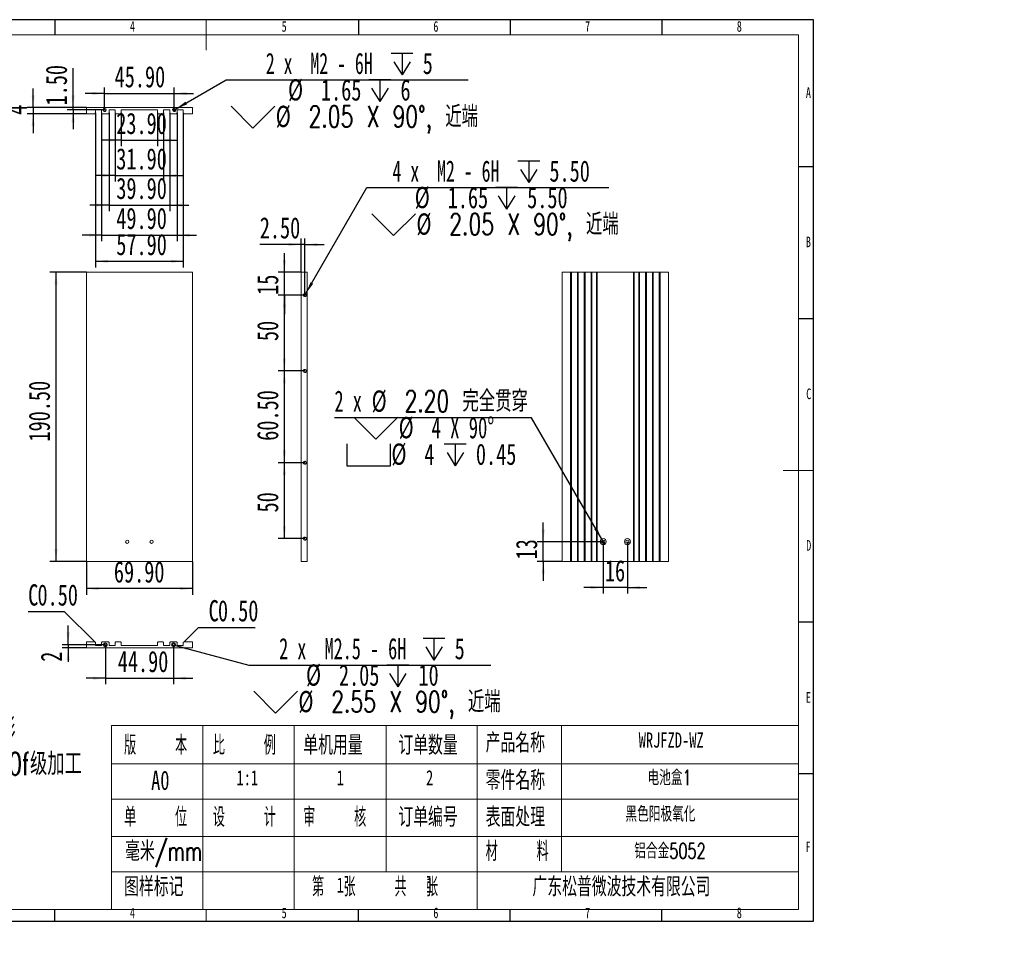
# Model space of a CAD drawing. Header units: millimetres. Extents: x -8 to 916, y -4 to 297.
# Tile 2 of 3: x 158 to 483, y -4 to 297. Entities that reach past the tile are written whole.
import ezdxf

# ---------------------------------------------------------------- set-up
doc = ezdxf.new("R2010")
doc.units = ezdxf.units.MM
for name, color, linetype in [('10', 7, 'Continuous'), ('5', 7, 'Continuous'), ('9', 7, 'Continuous')]:
    doc.layers.add(name, color=color, linetype=linetype)
doc.styles.add('SLDTEXTSTYLE0', font='TXT', dxfattribs={"width": 0.7, "bigfont": 'bigfont'})
doc.styles.add('SLDTEXTSTYLE1', font='TXT', dxfattribs={"width": 0.7})
doc.styles.add('SLDTEXTSTYLE3', font='TXT', dxfattribs={"width": 0.566667, "bigfont": 'bigfont'})
doc.styles.add('SLDTEXTSTYLE4', font='TXT', dxfattribs={"width": 0.616667})
doc.styles.add('SLDTEXTSTYLE5', font='TXT', dxfattribs={"width": 0.633333})
doc.styles.add('SLDTEXTSTYLE6', font='TXT', dxfattribs={"width": 0.642857})
doc.styles.add('SLDTEXTSTYLE7', font='TXT', dxfattribs={"width": 0.628571})
doc.dimstyles.new('SLDDIMSTYLE0', dxfattribs={"dimtxt": 7, "dimasz": 4.08, "dimexe": 0, "dimexo": 0.0625, "dimgap": 1.75, "dimtad": 2, "dimlfac": 2, "dimrnd": 1e-09, "dimzin": 4, "dimdsep": 46, "dimtxsty": 'SLDTEXTSTYLE1', "dimsah": 1, "dimcen": 0.09, "dimadec": 0, "dimazin": 1, "dimtfac": 1, "dimtofl": 0, "dimtmove": 0, "dimatfit": 3, "dimfxl": 0, "dimfrac": 2, "dimtolj": 1, "dimtzin": 12, "dimarcsym": 0})
doc.dimstyles.new('SLDDIMSTYLE1', dxfattribs={"dimtxt": 7, "dimasz": 4.08, "dimexe": 0, "dimexo": 0.0625, "dimgap": 1.75, "dimtad": 2, "dimlfac": 2, "dimrnd": 1e-09, "dimzin": 4, "dimdsep": 46, "dimtxsty": 'SLDTEXTSTYLE1', "dimsah": 1, "dimcen": 0.09, "dimadec": 0, "dimazin": 1, "dimtfac": 1, "dimtmove": 0, "dimatfit": 0, "dimfxl": 0, "dimfrac": 2, "dimtolj": 1, "dimtzin": 12, "dimarcsym": 0})
doc.dimstyles.new('SLDDIMSTYLE2', dxfattribs={"dimtxt": 7, "dimasz": 4.08, "dimexe": 0, "dimexo": 0.0625, "dimgap": 1.75, "dimtad": 2, "dimlfac": 2, "dimrnd": 1e-09, "dimzin": 12, "dimdsep": 46, "dimtxsty": 'SLDTEXTSTYLE1', "dimsah": 1, "dimcen": 0.09, "dimadec": 0, "dimazin": 3, "dimtfac": 1, "dimtofl": 0, "dimtmove": 0, "dimatfit": 3, "dimfxl": 0, "dimfrac": 2, "dimtolj": 1, "dimtzin": 12, "dimarcsym": 0})
doc.dimstyles.new('SLDDIMSTYLE3', dxfattribs={"dimtxt": 7, "dimasz": 4.08, "dimexe": 0, "dimexo": 0.0625, "dimgap": 1.75, "dimtad": 2, "dimlfac": 2, "dimrnd": 1e-09, "dimzin": 12, "dimdsep": 46, "dimtxsty": 'SLDTEXTSTYLE1', "dimsah": 1, "dimcen": 0.09, "dimadec": 0, "dimazin": 3, "dimtfac": 1, "dimtmove": 0, "dimatfit": 0, "dimfxl": 0, "dimfrac": 2, "dimtolj": 1, "dimtzin": 12, "dimarcsym": 0})
doc.dimstyles.new('SLDDIMSTYLE4', dxfattribs={"dimtxt": 7, "dimasz": 4.08, "dimexe": 0, "dimexo": 0.0625, "dimgap": 1.75, "dimtad": 0, "dimtih": 1, "dimtoh": 1, "dimdec": 6, "dimlfac": 2, "dimrnd": 1e-09, "dimzin": 12, "dimdsep": 46, "dimtxsty": 'SLDTEXTSTYLE1', "dimblk1": 'NONE', "dimsah": 1, "dimcen": 0, "dimadec": 0, "dimazin": 3, "dimtfac": 1, "dimtmove": 0, "dimatfit": 3, "dimldrblk": 'NONE', "dimfxl": 0, "dimfrac": 2, "dimtolj": 1, "dimtzin": 12, "dimarcsym": 0})
doc.dimstyles.new('SLDDIMSTYLE5', dxfattribs={"dimtxt": 7, "dimasz": 4.08, "dimexe": 0, "dimexo": 0.0625, "dimgap": 1.75, "dimtad": 0, "dimtih": 1, "dimtoh": 1, "dimlfac": 2, "dimrnd": 1e-09, "dimzin": 4, "dimdsep": 46, "dimtxsty": 'SLDTEXTSTYLE1', "dimblk1": 'NONE', "dimsah": 1, "dimcen": 0, "dimadec": 0, "dimazin": 1, "dimtfac": 1, "dimtmove": 0, "dimatfit": 3, "dimldrblk": 'NONE', "dimfxl": 0, "dimfrac": 2, "dimtolj": 1, "dimtzin": 12, "dimarcsym": 0})

# ---------------------------------------------------------------- blocks, each defined once
blk = doc.blocks.new('SW_NOTE_0')
at = {"layer": '10', "color": 0, "attachment_point": 1, "style": 'SLDTEXTSTYLE0'}
for s, insert, char_height in [('1\\M+18141\\M+1955C\\M+196CA\\M+195BD\\M+190AE\\M+18141\\M+19DD9锐\\M+18A70\\M+18141\\M+19DD9\\M+196D1\\M+18E68\\M+18141\\M+19DD9划\\M+18DAD\\M+18141\\M+19DD9变\\M+18C60', (0, 9.55), 7.40833), ('2\\M+18141\\M+18F8A\\M+1974C\\M+196A2\\M+1928D\\M+18EDA\\M+190A1\\M+18CF6\\M+18DB7\\M+18BCF\\M+188C2GB/T1084-2400f级\\M+189C1\\M+18D48', (0, -1.83), 7.40833), ('3\\M+18141\\M+196A2\\M+1928D\\M+18D45\\M+188CA\\M+18CF6\\M+18DB7\\M+18BCF\\M+188C2\\M+1817D0.1', (0, -13.21), 7.4083), ('4\\M+18141\\M+196A2\\M+1928D圆\\M+18A70\\M+18BCF为R1.5', (0, -24.58), 7.4083), ('5\\M+18141\\M+196A2\\M+1928D\\M+18EDA\\M+190A1\\M+18E51\\M+18FC6SERP\\M+195B6\\M+18C8F\\M+189C1\\M+18D48', (0, -35.96), 7.4083)]:
    blk.add_mtext(s, dxfattribs=dict(at, insert=insert, char_height=char_height))
blk = doc.blocks.new('_D')
at = {"layer": '10'}
for p, q in [((180.36, 118.53), (180.36, 107.55)), ((215.31, 118.53), (215.31, 107.55)), ((215.31, 109.55), (180.36, 109.55))]:
    blk.add_line(p, q, dxfattribs=at)
for points in [[(180.36, 109.55), (184.44, 109.04), (184.44, 110.05)], [(215.31, 109.55), (211.23, 110.05), (211.23, 109.04)]]:
    blk.add_solid(points, dxfattribs=at)
at = {"layer": '10', "insert": (189.43, 118.57), "char_height": 7, "attachment_point": 1, "style": 'SLDTEXTSTYLE1'}
blk.add_mtext('69.90', dxfattribs=at)
blk = doc.blocks.new('_D_1')
at = {"layer": '10'}
for p, q in [((180.36, 213.78), (168.36, 213.78)), ((170.36, 118.53), (170.36, 213.78)), ((180.36, 118.53), (168.36, 118.53))]:
    blk.add_line(p, q, dxfattribs=at)
for points in [[(170.36, 213.78), (169.85, 209.7), (170.87, 209.7)], [(170.36, 118.53), (170.87, 122.61), (169.85, 122.61)]]:
    blk.add_solid(points, dxfattribs=at)
at = {"layer": '10', "insert": (161.34, 158.02), "char_height": 7, "attachment_point": 1, "rotation": 90, "style": 'SLDTEXTSTYLE1'}
blk.add_mtext('190.50', dxfattribs=at)
blk = doc.blocks.new('_D_2')
at = {"layer": '10'}
for p, q in [((251.12, 213.78), (251.12, 224.91)), ((252.37, 206.28), (252.37, 224.91)), ((251.12, 222.91), (237.51, 222.91)), ((252.37, 222.91), (251.12, 222.91)), ((252.37, 222.91), (258.72, 222.91))]:
    blk.add_line(p, q, dxfattribs=at)
for points in [[(251.12, 222.91), (247.04, 223.41), (247.04, 222.4)], [(252.37, 222.91), (256.45, 222.4), (256.45, 223.41)]]:
    blk.add_solid(points, dxfattribs=at)
at = {"layer": '10', "insert": (237.51, 231.93), "char_height": 7, "attachment_point": 1, "style": 'SLDTEXTSTYLE1'}
blk.add_mtext('2.50', dxfattribs=at)
blk = doc.blocks.new('_D_3')
at = {"layer": '10'}
for p, q in [((252.37, 206.28), (243.61, 206.28)), ((245.61, 181.28), (245.61, 206.28)), ((252.37, 181.28), (243.61, 181.28))]:
    blk.add_line(p, q, dxfattribs=at)
for points in [[(245.61, 206.28), (245.1, 202.2), (246.12, 202.2)], [(245.61, 181.28), (246.12, 185.36), (245.1, 185.36)]]:
    blk.add_solid(points, dxfattribs=at)
at = {"layer": '10', "insert": (236.59, 191.12), "char_height": 7, "attachment_point": 1, "rotation": 90, "style": 'SLDTEXTSTYLE1'}
blk.add_mtext('50', dxfattribs=at)
blk = doc.blocks.new('_D_4')
at = {"layer": '10'}
for p, q in [((252.37, 181.28), (243.61, 181.28)), ((245.61, 151.03), (245.61, 181.28)), ((252.37, 151.03), (243.61, 151.03))]:
    blk.add_line(p, q, dxfattribs=at)
for points in [[(245.61, 181.28), (245.1, 177.2), (246.12, 177.2)], [(245.61, 151.03), (246.12, 155.11), (245.1, 155.11)]]:
    blk.add_solid(points, dxfattribs=at)
at = {"layer": '10', "insert": (236.59, 158.27), "char_height": 7, "attachment_point": 1, "rotation": 90, "style": 'SLDTEXTSTYLE1'}
blk.add_mtext('60.50', dxfattribs=at)
blk = doc.blocks.new('_D_5')
at = {"layer": '10'}
for p, q in [((252.37, 151.03), (243.61, 151.03)), ((245.61, 126.03), (245.61, 151.03)), ((252.37, 126.03), (243.61, 126.03))]:
    blk.add_line(p, q, dxfattribs=at)
for points in [[(245.61, 151.03), (245.1, 146.95), (246.12, 146.95)], [(245.61, 126.03), (246.12, 130.11), (245.1, 130.11)]]:
    blk.add_solid(points, dxfattribs=at)
at = {"layer": '10', "insert": (236.59, 134.65), "char_height": 7, "attachment_point": 1, "rotation": 90, "style": 'SLDTEXTSTYLE1'}
blk.add_mtext('50', dxfattribs=at)
blk = doc.blocks.new('_D_6')
at = {"layer": '10'}
for p, q in [((245.61, 213.78), (245.61, 220.13)), ((251.12, 213.78), (243.61, 213.78)), ((245.61, 206.28), (245.61, 213.78)), ((252.37, 206.28), (243.61, 206.28)), ((245.61, 206.28), (245.61, 199.93))]:
    blk.add_line(p, q, dxfattribs=at)
for points in [[(245.61, 213.78), (246.12, 217.86), (245.1, 217.86)], [(245.61, 206.28), (245.1, 202.2), (246.12, 202.2)]]:
    blk.add_solid(points, dxfattribs=at)
at = {"layer": '10', "insert": (236.59, 206.34), "char_height": 7, "attachment_point": 1, "rotation": 90, "style": 'SLDTEXTSTYLE1'}
blk.add_mtext('15', dxfattribs=at)
blk = doc.blocks.new('SW_SYMBOL_HOLE_DEPTH')
at = {"layer": '10', "color": 0}
for p, q in [((0, 875), (800, 875)), ((400, 875), (400, 75)), ((100, 555), (400, 75)), ((700, 555), (400, 75))]:
    blk.add_line(p, q, dxfattribs=at)
blk = doc.blocks.new('SW_SYMBOL_HOLE_SINK')
at = {"layer": '10', "color": 0}
for p, q in [((0, 875), (800, 75)), ((800, 75), (1600, 875))]:
    blk.add_line(p, q, dxfattribs=at)
blk = doc.blocks.new('_D_7')
at = {"layer": '10'}
for p, q in [((252.63, 206.72), (272.82, 241.69)), ((272.82, 241.69), (352.52, 241.69)), ((252.12, 205.83), (252.63, 206.72))]:
    blk.add_line(p, q, dxfattribs=at)
blk.add_solid([(252.63, 206.72), (255.11, 210), (254.23, 210.51)], dxfattribs=at)
at = {"layer": '10', "xscale": 0.009023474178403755, "yscale": 0.009023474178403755, "zscale": 0.009023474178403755}
for name, p in [('SW_SYMBOL_HOLE_DEPTH', (322.54, 242.65)), ('SW_SYMBOL_HOLE_DEPTH', (315.21, 233.91)), ('SW_SYMBOL_HOLE_SINK', (274.41, 225.17))]:
    blk.add_blockref(name, p, dxfattribs=at)
at = {"layer": '10', "char_height": 7, "attachment_point": 1}
for s, insert, style in [('4 x  M2 - 6H', (281.25, 250.63), 'SLDTEXTSTYLE4'), ('5.50', (332.96, 250.63), 'SLDTEXTSTYLE1'), ('%%c', (288.58, 241.92), 'SLDTEXTSTYLE1'), ('1.65', (299.44, 241.89), 'SLDTEXTSTYLE1'), ('5.50', (325.63, 241.89), 'SLDTEXTSTYLE1'), ('2.05 X 90\\M+1818B, \\M+18BDF\\M+1925B', (299.99, 233.15), 'SLDTEXTSTYLE0'), ('%%c', (289.14, 233.18), 'SLDTEXTSTYLE1')]:
    blk.add_mtext(s, dxfattribs=dict(at, insert=insert, style=style))
blk = doc.blocks.new('_NONE')
blk = doc.blocks.new('_D_8')
at = {"layer": '10'}
for p, q in [((350.69, 125.03), (350.69, 107.92)), ((358.69, 125.03), (358.69, 107.92)), ((350.69, 109.92), (344.34, 109.92)), ((358.69, 109.92), (350.69, 109.92)), ((358.69, 109.92), (365.04, 109.92))]:
    blk.add_line(p, q, dxfattribs=at)
for points in [[(350.69, 109.92), (346.61, 110.42), (346.61, 109.41)], [(358.69, 109.92), (362.77, 109.41), (362.77, 110.42)]]:
    blk.add_solid(points, dxfattribs=at)
at = {"layer": '10', "insert": (351.25, 118.94), "char_height": 7, "attachment_point": 1, "style": 'SLDTEXTSTYLE1'}
blk.add_mtext('16', dxfattribs=at)
blk = doc.blocks.new('_D_9')
at = {"layer": '10'}
for p, q in [((330.93, 125.03), (330.93, 131.38)), ((350.69, 125.03), (328.93, 125.03)), ((330.93, 118.53), (330.93, 125.03)), ((337.21, 118.53), (328.93, 118.53)), ((330.93, 118.53), (330.93, 112.18))]:
    blk.add_line(p, q, dxfattribs=at)
for points in [[(330.93, 125.03), (331.44, 129.11), (330.42, 129.11)], [(330.93, 118.53), (330.42, 114.45), (331.44, 114.45)]]:
    blk.add_solid(points, dxfattribs=at)
at = {"layer": '10', "insert": (321.91, 119.17), "char_height": 7, "attachment_point": 1, "rotation": 90, "style": 'SLDTEXTSTYLE1'}
blk.add_mtext('13', dxfattribs=at)
blk = doc.blocks.new('SW_SYMBOL_HOLE_SPOT')
at = {"layer": '10', "color": 0}
for p, q in [((0, 875), (0, 75)), ((1600, 75), (1600, 875)), ((0, 75), (1600, 75))]:
    blk.add_line(p, q, dxfattribs=at)
blk = doc.blocks.new('_D_10')
at = {"layer": '10'}
for p, q in [((327.09, 165.88), (262.12, 165.88)), ((350.19, 125.89), (327.09, 165.88)), ((351.19, 124.16), (350.19, 125.89))]:
    blk.add_line(p, q, dxfattribs=at)
blk.add_solid([(350.19, 125.89), (348.59, 129.68), (347.71, 129.17)], dxfattribs=at)
at = {"layer": '10', "xscale": 0.009023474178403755, "yscale": 0.009023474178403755, "zscale": 0.009023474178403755}
for name, p in [('SW_SYMBOL_HOLE_SINK', (268.55, 158.1)), ('SW_SYMBOL_HOLE_SPOT', (266.17, 149.36)), ('SW_SYMBOL_HOLE_DEPTH', (298.32, 149.36))]:
    blk.add_blockref(name, p, dxfattribs=at)
at = {"layer": '10', "char_height": 7, "attachment_point": 1}
for s, insert, style in [('2 x', (262.12, 174.83), 'SLDTEXTSTYLE5'), ('%%c', (274.38, 174.85), 'SLDTEXTSTYLE1'), ('2.20 \\M+18AAE\\M+19153贯\\M+190FA', (285.24, 174.83), 'SLDTEXTSTYLE0'), ('%%c', (283.28, 166.11), 'SLDTEXTSTYLE1'), ('4 X 90°', (294.13, 166.08), 'SLDTEXTSTYLE6'), ('%%c', (280.9, 157.37), 'SLDTEXTSTYLE1'), ('4', (291.75, 157.34), 'SLDTEXTSTYLE1'), ('0.45', (308.74, 157.34), 'SLDTEXTSTYLE1')]:
    blk.add_mtext(s, dxfattribs=dict(at, insert=insert, style=style))
blk = doc.blocks.new('_D_11')
at = {"layer": '10'}
for p, q in [((162.82, 268.02), (162.82, 274.37)), ((180.36, 268.02), (160.82, 268.02)), ((162.82, 268.02), (162.82, 266.02)), ((180.36, 266.02), (160.82, 266.02)), ((162.82, 266.02), (162.82, 259.67))]:
    blk.add_line(p, q, dxfattribs=at)
for points in [[(162.82, 268.02), (163.32, 272.1), (162.31, 272.1)], [(162.82, 266.02), (162.31, 261.94), (163.32, 261.94)]]:
    blk.add_solid(points, dxfattribs=at)
at = {"layer": '10', "insert": (153.79, 265.67), "char_height": 7, "attachment_point": 1, "rotation": 90, "style": 'SLDTEXTSTYLE1'}
blk.add_mtext('4', dxfattribs=at)
blk = doc.blocks.new('_D_12')
at = {"layer": '10'}
for p, q in [((191.86, 266.27), (191.86, 255.31)), ((203.81, 266.27), (203.81, 255.31)), ((191.86, 257.31), (185.51, 257.31)), ((191.86, 257.31), (203.81, 257.31)), ((203.81, 257.31), (210.16, 257.31))]:
    blk.add_line(p, q, dxfattribs=at)
for points in [[(191.86, 257.31), (187.78, 257.82), (187.78, 256.8)], [(203.81, 257.31), (207.89, 256.8), (207.89, 257.82)]]:
    blk.add_solid(points, dxfattribs=at)
at = {"layer": '10', "insert": (190.21, 266.33), "char_height": 7, "attachment_point": 1, "style": 'SLDTEXTSTYLE1'}
blk.add_mtext('23.90', dxfattribs=at)
blk = doc.blocks.new('_D_13')
at = {"layer": '10'}
for p, q in [((189.86, 266.27), (189.86, 243.64)), ((205.81, 266.27), (205.81, 243.64)), ((189.86, 245.64), (183.51, 245.64)), ((189.86, 245.64), (205.81, 245.64)), ((205.81, 245.64), (212.16, 245.64))]:
    blk.add_line(p, q, dxfattribs=at)
for points in [[(189.86, 245.64), (185.78, 246.15), (185.78, 245.13)], [(205.81, 245.64), (209.89, 245.13), (209.89, 246.15)]]:
    blk.add_solid(points, dxfattribs=at)
at = {"layer": '10', "insert": (190.21, 254.66), "char_height": 7, "attachment_point": 1, "style": 'SLDTEXTSTYLE1'}
blk.add_mtext('31.90', dxfattribs=at)
blk = doc.blocks.new('_D_14')
at = {"layer": '10'}
for p, q in [((187.86, 266.27), (187.86, 233.91)), ((207.81, 266.27), (207.81, 233.91)), ((187.86, 235.91), (181.51, 235.91)), ((187.86, 235.91), (207.81, 235.91)), ((207.81, 235.91), (214.16, 235.91))]:
    blk.add_line(p, q, dxfattribs=at)
for points in [[(187.86, 235.91), (183.78, 236.41), (183.78, 235.4)], [(207.81, 235.91), (211.89, 235.4), (211.89, 236.41)]]:
    blk.add_solid(points, dxfattribs=at)
at = {"layer": '10', "insert": (190.22, 244.93), "char_height": 7, "attachment_point": 1, "style": 'SLDTEXTSTYLE1'}
blk.add_mtext('39.90', dxfattribs=at)
blk = doc.blocks.new('_D_15')
at = {"layer": '10'}
for p, q in [((185.36, 266.27), (185.36, 224.02)), ((210.31, 266.27), (210.31, 224.02)), ((185.36, 226.02), (179.01, 226.02)), ((185.36, 226.02), (210.31, 226.02)), ((210.31, 226.02), (216.66, 226.02))]:
    blk.add_line(p, q, dxfattribs=at)
for points in [[(185.36, 226.02), (181.28, 226.53), (181.28, 225.51)], [(210.31, 226.02), (214.39, 225.51), (214.39, 226.53)]]:
    blk.add_solid(points, dxfattribs=at)
at = {"layer": '10', "insert": (190.22, 235.04), "char_height": 7, "attachment_point": 1, "style": 'SLDTEXTSTYLE1'}
blk.add_mtext('49.90', dxfattribs=at)
blk = doc.blocks.new('_D_16')
at = {"layer": '10'}
for p, q in [((183.36, 266.27), (183.36, 215.41)), ((212.31, 266.27), (212.31, 215.41)), ((183.36, 217.41), (212.31, 217.41))]:
    blk.add_line(p, q, dxfattribs=at)
for points in [[(183.36, 217.41), (187.44, 216.91), (187.44, 217.92)], [(212.31, 217.41), (208.23, 217.92), (208.23, 216.91)]]:
    blk.add_solid(points, dxfattribs=at)
at = {"layer": '10', "insert": (190.22, 226.44), "char_height": 7, "attachment_point": 1, "style": 'SLDTEXTSTYLE1'}
blk.add_mtext('57.90', dxfattribs=at)
blk = doc.blocks.new('_D_17')
at = {"layer": '10'}
for p, q in [((175.98, 268.02), (175.98, 281.03)), ((180.36, 268.02), (173.98, 268.02)), ((186.36, 267.27), (173.98, 267.27)), ((175.98, 267.27), (175.98, 268.02)), ((175.98, 267.27), (175.98, 260.92))]:
    blk.add_line(p, q, dxfattribs=at)
for points in [[(175.98, 268.02), (176.49, 272.1), (175.47, 272.1)], [(175.98, 267.27), (175.47, 263.19), (176.49, 263.19)]]:
    blk.add_solid(points, dxfattribs=at)
at = {"layer": '10', "insert": (166.95, 268.75), "char_height": 7, "attachment_point": 1, "rotation": 90, "style": 'SLDTEXTSTYLE1'}
blk.add_mtext('1.50', dxfattribs=at)
blk = doc.blocks.new('_D_18')
at = {"layer": '10'}
for p, q in [((186.36, 272.69), (180.01, 272.69)), ((186.36, 267.27), (186.36, 274.69)), ((186.36, 272.69), (209.31, 272.69)), ((209.31, 267.27), (209.31, 274.69)), ((209.31, 272.69), (215.66, 272.69))]:
    blk.add_line(p, q, dxfattribs=at)
for points in [[(186.36, 272.69), (182.28, 273.2), (182.28, 272.18)], [(209.31, 272.69), (213.39, 272.18), (213.39, 273.2)]]:
    blk.add_solid(points, dxfattribs=at)
at = {"layer": '10', "insert": (189.67, 281.71), "char_height": 7, "attachment_point": 1, "style": 'SLDTEXTSTYLE1'}
blk.add_mtext('45.90', dxfattribs=at)
blk = doc.blocks.new('_D_19')
at = {"layer": '10'}
for p, q in [((209.75, 267.52), (226.46, 277.16)), ((226.46, 277.16), (306.15, 277.16)), ((208.87, 267.01), (209.75, 267.52))]:
    blk.add_line(p, q, dxfattribs=at)
blk.add_solid([(209.75, 267.52), (213.54, 269.12), (213.03, 270)], dxfattribs=at)
at = {"layer": '10', "xscale": 0.009023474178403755, "yscale": 0.009023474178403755, "zscale": 0.009023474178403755}
for name, p in [('SW_SYMBOL_HOLE_DEPTH', (280.78, 278.12)), ('SW_SYMBOL_HOLE_DEPTH', (273.45, 269.38)), ('SW_SYMBOL_HOLE_SINK', (228.04, 260.64))]:
    blk.add_blockref(name, p, dxfattribs=at)
at = {"layer": '10', "char_height": 7, "attachment_point": 1}
for s, insert, style in [('2 x  M2 - 6H', (239.49, 286.1), 'SLDTEXTSTYLE4'), ('5', (291.2, 286.1), 'SLDTEXTSTYLE1'), ('%%c', (246.82, 277.39), 'SLDTEXTSTYLE1'), ('1.65', (257.68, 277.36), 'SLDTEXTSTYLE1'), ('6', (283.87, 277.36), 'SLDTEXTSTYLE1'), ('%%c', (242.77, 268.65), 'SLDTEXTSTYLE1'), ('2.05 X 90\\M+1818B, \\M+18BDF\\M+1925B', (253.62, 268.62), 'SLDTEXTSTYLE0')]:
    blk.add_mtext(s, dxfattribs=dict(at, insert=insert, style=style))
blk = doc.blocks.new('_D_25')
at = {"layer": '10'}
for p, q in [((59.48, 206.72), (59.99, 205.83)), ((59.99, 205.83), (70.2, 188.15)), ((70.2, 188.15), (149.9, 188.15))]:
    blk.add_line(p, q, dxfattribs=at)
blk.add_solid([(59.99, 205.83), (61.59, 202.04), (62.47, 202.55)], dxfattribs=at)
at = {"layer": '10', "xscale": 0.009023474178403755, "yscale": 0.009023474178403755, "zscale": 0.009023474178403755}
for name, p in [('SW_SYMBOL_HOLE_DEPTH', (119.92, 189.11)), ('SW_SYMBOL_HOLE_DEPTH', (112.58, 180.37)), ('SW_SYMBOL_HOLE_SINK', (71.79, 171.63))]:
    blk.add_blockref(name, p, dxfattribs=at)
at = {"layer": '10', "char_height": 7, "attachment_point": 1}
for s, insert, style in [('4 x  M2 - 6H', (78.63, 197.09), 'SLDTEXTSTYLE4'), ('5.50', (130.34, 197.09), 'SLDTEXTSTYLE1'), ('%%c', (85.96, 188.38), 'SLDTEXTSTYLE1'), ('1.65', (96.82, 188.35), 'SLDTEXTSTYLE1'), ('5.50', (123.01, 188.35), 'SLDTEXTSTYLE1'), ('%%c', (86.51, 179.64), 'SLDTEXTSTYLE1'), ('2.05 X 90\\M+1818B, \\M+18BDF\\M+1925B', (97.37, 179.61), 'SLDTEXTSTYLE0')]:
    blk.add_mtext(s, dxfattribs=dict(at, insert=insert, style=style))
blk = doc.blocks.new('SW_CHAMFER_DIMENSION_0')
at = {"layer": '10', "color": 0}
for p, q in [((12.01, 0), (0, 0)), ((21.93, -9.92), (12.01, 0))]:
    blk.add_line(p, q, dxfattribs=at)
at = {"layer": '10', "color": 0, "char_height": 7, "attachment_point": 1, "style": 'SLDTEXTSTYLE1'}
for s, insert in [('C', (0, 9.02)), ('0.50', (3.07, 9.02))]:
    blk.add_mtext(s, dxfattribs=dict(at, insert=insert))
blk = doc.blocks.new('SW_CHAMFER_DIMENSION_1')
at = {"layer": '10', "color": 0}
for p, q in [((-8.09, -4.72), (-3.37, 0)), ((-3.37, 0), (15.35, 0))]:
    blk.add_line(p, q, dxfattribs=at)
at = {"layer": '10', "color": 0, "char_height": 7, "attachment_point": 1, "style": 'SLDTEXTSTYLE1'}
for s, insert in [('C', (0, 9.02)), ('0.50', (3.07, 9.02))]:
    blk.add_mtext(s, dxfattribs=dict(at, insert=insert))
blk = doc.blocks.new('_D_26')
at = {"layer": '10'}
for p, q in [((186.61, 91.03), (186.61, 78.03)), ((209.06, 91.03), (209.06, 78.03)), ((186.61, 80.03), (180.26, 80.03)), ((186.61, 80.03), (209.06, 80.03)), ((209.06, 80.03), (215.41, 80.03))]:
    blk.add_line(p, q, dxfattribs=at)
for points in [[(186.61, 80.03), (182.53, 80.54), (182.53, 79.52)], [(209.06, 80.03), (213.14, 79.52), (213.14, 80.54)]]:
    blk.add_solid(points, dxfattribs=at)
at = {"layer": '10', "insert": (190.71, 89.05), "char_height": 7, "attachment_point": 1, "style": 'SLDTEXTSTYLE1'}
blk.add_mtext('44.90', dxfattribs=at)
blk = doc.blocks.new('_D_27')
at = {"layer": '10'}
for p, q in [((174.35, 91.03), (174.35, 97.38)), ((186.61, 91.03), (172.35, 91.03)), ((174.35, 91.03), (174.35, 90.03)), ((180.36, 90.03), (172.35, 90.03)), ((174.35, 90.03), (174.35, 85.46))]:
    blk.add_line(p, q, dxfattribs=at)
for points in [[(174.35, 91.03), (174.86, 95.11), (173.84, 95.11)], [(174.35, 90.03), (173.84, 85.95), (174.86, 85.95)]]:
    blk.add_solid(points, dxfattribs=at)
at = {"layer": '10', "insert": (165.33, 85.46), "char_height": 7, "attachment_point": 1, "rotation": 90, "style": 'SLDTEXTSTYLE1'}
blk.add_mtext('2', dxfattribs=at)
blk = doc.blocks.new('_D_28')
at = {"layer": '10'}
for p, q in [((208.44, 91.2), (209.68, 90.87)), ((209.68, 90.87), (233.92, 84.36)), ((233.92, 84.36), (313.62, 84.36))]:
    blk.add_line(p, q, dxfattribs=at)
blk.add_solid([(209.68, 90.87), (213.49, 89.32), (213.75, 90.3)], dxfattribs=at)
at = {"layer": '10', "xscale": 0.009023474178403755, "yscale": 0.009023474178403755, "zscale": 0.009023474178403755}
for name, p in [('SW_SYMBOL_HOLE_DEPTH', (291.31, 85.32)), ('SW_SYMBOL_HOLE_DEPTH', (279.38, 76.58)), ('SW_SYMBOL_HOLE_SINK', (235.51, 67.84))]:
    blk.add_blockref(name, p, dxfattribs=at)
at = {"layer": '10', "char_height": 7, "attachment_point": 1}
for s, insert, style in [('2 x  M2.5 - 6H', (243.89, 93.3), 'SLDTEXTSTYLE7'), ('5', (301.73, 93.3), 'SLDTEXTSTYLE1'), ('%%c', (252.75, 84.59), 'SLDTEXTSTYLE1'), ('2.05', (263.6, 84.56), 'SLDTEXTSTYLE1'), ('10', (289.8, 84.56), 'SLDTEXTSTYLE1'), ('%%c', (250.24, 75.85), 'SLDTEXTSTYLE1'), ('2.55 X 90\\M+1818B, \\M+18BDF\\M+1925B', (261.09, 75.82), 'SLDTEXTSTYLE0')]:
    blk.add_mtext(s, dxfattribs=dict(at, insert=insert, style=style))

msp = doc.modelspace()

# ---------------------------------------------------------------- linework, layer by layer
at = {"color": 7, "linetype": 'Continuous', "lineweight": 15}
for p, q in [((180.36040234, 268.01788665), (180.36040234, 266.01788665)), ((215.31040234, 268.01788665), (180.36040234, 268.01788665)), ((183.11040234, 266.01788665), (183.36040234, 266.26788665)), ((183.36040234, 267.26788665), (185.36040234, 267.26788665)), ((183.36040234, 266.26788665), (183.36040234, 267.26788665)), ((185.36040234, 267.26788665), (185.36040234, 266.26788665)), ((185.36040234, 266.26788665), (185.61040234, 266.01788665)), ((187.61040234, 266.01788665), (187.86040234, 266.26788665)), ((187.86040234, 267.26788665), (189.86040234, 267.26788665)), ((187.86040234, 266.26788665), (187.86040234, 267.26788665)), ((189.86040234, 267.26788665), (189.86040234, 266.26788665)), ((189.86040234, 266.26788665), (190.11040234, 266.01788665)), ((191.61040234, 266.01788665), (191.86040234, 266.26788665)), ((191.86040234, 267.26788665), (203.81040234, 267.26788665)), ((191.86040234, 266.26788665), (191.86040234, 267.26788665)), ((203.81040234, 267.26788665), (203.81040234, 266.26788665)), ((203.81040234, 266.26788665), (204.06040234, 266.01788665)), ((205.56040234, 266.01788665), (205.81040234, 266.26788665)), ((205.81040234, 267.26788665), (207.81040234, 267.26788665)), ((205.81040234, 266.26788665), (205.81040234, 267.26788665)), ((207.81040234, 267.26788665), (207.81040234, 266.26788665)), ((207.81040234, 266.26788665), (208.06040234, 266.01788665)), ((210.06040234, 266.01788665), (210.31040234, 266.26788665)), ((210.31040234, 267.26788665), (212.31040234, 267.26788665)), ((210.31040234, 266.26788665), (210.31040234, 267.26788665)), ((212.31040234, 267.26788665), (212.31040234, 266.26788665)), ((212.31040234, 266.26788665), (212.56040234, 266.01788665)), ((215.31040234, 266.01788665), (215.31040234, 268.01788665)), ((180.36040234, 266.01788665), (183.11040234, 266.01788665)), ((185.61040234, 266.01788665), (187.61040234, 266.01788665)), ((190.11040234, 266.01788665), (191.61040234, 266.01788665)), ((204.06040234, 266.01788665), (205.56040234, 266.01788665)), ((208.06040234, 266.01788665), (210.06040234, 266.01788665)), ((212.56040234, 266.01788665), (215.31040234, 266.01788665)), ((180.36040234, 213.77622259), (215.31040234, 213.77622259)), ((180.36040234, 118.52622259), (180.36040234, 213.77622259)), ((215.31040234, 118.52622259), (215.31040234, 213.77622259)), ((251.12140374, 118.52622259), (251.12140374, 213.77622259)), ((251.12140374, 213.77622259), (253.12140374, 213.77622259)), ((253.12140374, 118.52622259), (253.12140374, 213.77622259)), ((337.21153923, 118.52622259), (337.21153923, 213.77622259)), ((339.96153923, 213.77622259), (337.21153923, 213.77622259)), ((339.96153923, 118.52622259), (339.96153923, 213.77622259)), ((339.96153923, 213.77622259), (340.21153923, 213.77622259)), ((340.21153923, 213.77622259), (340.21153923, 118.52622259)), ((342.21153923, 213.77622259), (340.21153923, 213.77622259)), ((342.21153923, 118.52622259), (342.21153923, 213.77622259)), ((342.21153923, 213.77622259), (342.46153923, 213.77622259)), ((342.46153923, 213.77622259), (342.46153923, 118.52622259)), ((344.46153923, 213.77622259), (342.46153923, 213.77622259)), ((344.46153923, 118.52622259), (344.46153923, 213.77622259)), ((344.46153923, 213.77622259), (344.71153923, 213.77622259)), ((344.71153923, 213.77622259), (344.71153923, 118.52622259)), ((344.71153923, 213.77622259), (346.71153923, 213.77622259)), ((346.71153923, 118.52622259), (346.71153923, 213.77622259)), ((346.71153923, 213.77622259), (346.96153923, 213.77622259)), ((346.96153923, 213.77622259), (346.96153923, 118.52622259)), ((348.46153923, 213.77622259), (346.96153923, 213.77622259)), ((348.46153923, 118.52622259), (348.46153923, 213.77622259)), ((348.46153923, 213.77622259), (348.71153923, 213.77622259)), ((348.71153923, 213.77622259), (348.71153923, 118.52622259)), ((348.71153923, 213.77622259), (360.66153923, 213.77622259)), ((360.66153923, 118.52622259), (360.66153923, 213.77622259)), ((360.66153923, 213.77622259), (360.91153923, 213.77622259)), ((360.91153923, 213.77622259), (360.91153923, 118.52622259)), ((362.41153923, 213.77622259), (360.91153923, 213.77622259)), ((362.41153923, 118.52622259), (362.41153923, 213.77622259)), ((362.41153923, 213.77622259), (362.66153923, 213.77622259)), ((362.66153923, 213.77622259), (362.66153923, 118.52622259)), ((362.66153923, 213.77622259), (364.66153923, 213.77622259)), ((364.66153923, 118.52622259), (364.66153923, 213.77622259)), ((364.66153923, 213.77622259), (364.91153923, 213.77622259)), ((364.91153923, 213.77622259), (364.91153923, 118.52622259)), ((366.91153923, 213.77622259), (364.91153923, 213.77622259)), ((366.91153923, 118.52622259), (366.91153923, 213.77622259)), ((366.91153923, 213.77622259), (367.16153923, 213.77622259)), ((367.16153923, 213.77622259), (367.16153923, 118.52622259)), ((369.16153923, 213.77622259), (367.16153923, 213.77622259)), ((369.16153923, 118.52622259), (369.16153923, 213.77622259)), ((369.16153923, 213.77622259), (369.41153923, 213.77622259)), ((369.41153923, 213.77622259), (369.41153923, 118.52622259)), ((372.16153923, 213.77622259), (369.41153923, 213.77622259)), ((372.16153923, 118.52622259), (372.16153923, 213.77622259)), ((215.31040234, 118.52622259), (180.36040234, 118.52622259)), ((253.12140374, 118.52622259), (251.12140374, 118.52622259)), ((339.96153923, 118.52622259), (337.21153923, 118.52622259)), ((340.21153923, 118.52622259), (339.96153923, 118.52622259)), ((342.21153923, 118.52622259), (340.21153923, 118.52622259)), ((342.46153923, 118.52622259), (342.21153923, 118.52622259)), ((344.46153923, 118.52622259), (342.46153923, 118.52622259)), ((344.71153923, 118.52622259), (344.46153923, 118.52622259)), ((346.71153923, 118.52622259), (344.71153923, 118.52622259)), ((346.96153923, 118.52622259), (346.71153923, 118.52622259)), ((348.46153923, 118.52622259), (346.96153923, 118.52622259)), ((348.71153923, 118.52622259), (348.46153923, 118.52622259)), ((360.66153923, 118.52622259), (348.71153923, 118.52622259)), ((360.91153923, 118.52622259), (360.66153923, 118.52622259)), ((362.41153923, 118.52622259), (360.91153923, 118.52622259)), ((362.66153923, 118.52622259), (362.41153923, 118.52622259)), ((364.66153923, 118.52622259), (362.66153923, 118.52622259)), ((364.91153923, 118.52622259), (364.66153923, 118.52622259)), ((366.91153923, 118.52622259), (364.91153923, 118.52622259)), ((367.16153923, 118.52622259), (366.91153923, 118.52622259)), ((369.16153923, 118.52622259), (367.16153923, 118.52622259)), ((369.41153923, 118.52622259), (369.16153923, 118.52622259)), ((372.16153923, 118.52622259), (369.41153923, 118.52622259)), ((180.36040234, 92.03026424), (180.36040234, 90.03026424)), ((180.36040234, 92.03026424), (183.11040234, 92.03026424)), ((183.36040234, 91.78026424), (183.11040234, 92.03026424)), ((183.36040234, 91.78026424), (183.36040234, 90.78026424)), ((185.61040234, 92.03026424), (185.36040234, 91.78026424)), ((185.36040234, 90.78026424), (185.36040234, 91.78026424)), ((185.61040234, 92.03026424), (187.61040234, 92.03026424)), ((187.86040234, 91.78026424), (187.61040234, 92.03026424)), ((187.86040234, 91.78026424), (187.86040234, 90.78026424)), ((190.11040234, 92.03026424), (189.86040234, 91.78026424)), ((189.86040234, 90.78026424), (189.86040234, 91.78026424)), ((190.11040234, 92.03026424), (191.61040234, 92.03026424)), ((191.86040234, 91.78026424), (191.61040234, 92.03026424)), ((191.86040234, 91.78026424), (191.86040234, 90.78026424)), ((204.06040234, 92.03026424), (203.81040234, 91.78026424)), ((203.81040234, 90.78026424), (203.81040234, 91.78026424)), ((204.06040234, 92.03026424), (205.56040234, 92.03026424)), ((205.81040234, 91.78026424), (205.56040234, 92.03026424)), ((205.81040234, 91.78026424), (205.81040234, 90.78026424)), ((208.06040234, 92.03026424), (207.81040234, 91.78026424)), ((207.81040234, 90.78026424), (207.81040234, 91.78026424)), ((208.06040234, 92.03026424), (210.06040234, 92.03026424)), ((210.31040234, 91.78026424), (210.06040234, 92.03026424)), ((210.31040234, 91.78026424), (210.31040234, 90.78026424)), ((212.56040234, 92.03026424), (212.31040234, 91.78026424)), ((212.31040234, 90.78026424), (212.31040234, 91.78026424)), ((212.56040234, 92.03026424), (215.31040234, 92.03026424)), ((215.31040234, 92.03026424), (215.31040234, 90.03026424)), ((180.36040234, 90.03026424), (215.31040234, 90.03026424)), ((183.36040234, 90.78026424), (185.36040234, 90.78026424)), ((189.86040234, 90.78026424), (187.86040234, 90.78026424)), ((203.81040234, 90.78026424), (191.86040234, 90.78026424)), ((207.81040234, 90.78026424), (205.81040234, 90.78026424)), ((210.31040234, 90.78026424), (212.31040234, 90.78026424))]:
    msp.add_line(p, q, dxfattribs=at)
for centre, radius in [((186.36040234, 267.26788665), 0.5125), ((186.36040234, 267.26788665), 0.4125), ((209.31040234, 267.26788665), 0.5125), ((209.31040234, 267.26788665), 0.4125), ((252.37140374, 206.27622259), 0.5125), ((252.37140374, 206.27622259), 0.4125), ((252.37140374, 181.27622259), 0.5125), ((252.37140374, 181.27622259), 0.4125), ((252.37140374, 151.02622259), 0.5125), ((252.37140374, 151.02622259), 0.4125), ((193.83540234, 125.02622259), 0.55), ((201.83540234, 125.02622259), 0.55), ((252.37140374, 126.02622259), 0.5125), ((252.37140374, 126.02622259), 0.4125), ((350.68653923, 125.02622259), 1), ((350.68653923, 125.02622259), 0.55), ((358.68653923, 125.02622259), 1), ((358.68653923, 125.02622259), 0.55), ((186.61040234, 91.03026424), 0.6375), ((186.61040234, 91.03026424), 0.5125), ((209.06040234, 91.03026424), 0.6375), ((209.06040234, 91.03026424), 0.5125)]:
    msp.add_circle(centre, radius, dxfattribs=at)
at = {"color": 7, "linetype": 'Continuous', "lineweight": 0}
for centre, radius in [((186.36040234, 267.26788665), 0.5), ((209.31040234, 267.26788665), 0.5), ((252.37140374, 206.27622259), 0.5), ((252.37140374, 181.27622259), 0.5), ((252.37140374, 151.02622259), 0.5), ((252.37140374, 126.02622259), 0.5), ((186.61040234, 91.03026424), 0.625), ((209.06040234, 91.03026424), 0.625)]:
    msp.add_arc(centre, radius, 255, 195, dxfattribs=at)
at = {"layer": '10', "lineweight": 15}
for p, q in [((188.67854555, 64.4299422), (188.67854555, 3.8961968)), ((188.67854555, 64.4299422), (415, 64.4299422)), ((218.71306093, 64.4299422), (218.71306093, 3.8961968)), ((248.82480443, 64.4299422), (248.82480443, 3.8961968)), ((279.12694969, 64.4299422), (279.12694969, 16.20972922)), ((309.17259166, 64.4299422), (309.17259166, 3.8961968)), ((336.93349557, 64.4299422), (336.93349557, 16.20972922)), ((188.67854555, 51.80985576), (415, 51.80985576)), ((188.67854555, 40.19233422), (415, 40.19233422)), ((188.67854555, 27.93177504), (415, 27.93177504)), ((188.67854555, 16.20972922), (415, 16.20972922))]:
    msp.add_line(p, q, dxfattribs=at)
at = {"layer": '5'}
for p, q in [((170, 297), (170, 292)), ((270, 297), (270, 292)), ((320, 297), (320, 292)), ((370, 297), (370, 292)), ((420, 248.5), (415, 248.5)), ((420, 198.5), (415, 198.5)), ((420, 98.5), (415, 98.5)), ((420, 48.5), (415, 48.5)), ((170, 0), (170, 3.8961968)), ((270, 0), (270, 3.8961968)), ((320, 0), (320, 3.8961968)), ((370, 0), (370, 3.8961968))]:
    msp.add_line(p, q, dxfattribs=at)
at = {"layer": '5', "lineweight": 15}
for p, q in [((219.8705406, 297), (219.8705406, 287)), ((420, 148.5), (410, 148.5)), ((219.8705406, 0), (219.8705406, 3.8961968))]:
    msp.add_line(p, q, dxfattribs=at)
at = {"layer": '5', "color": 7, "lineweight": 15}
for p, q in [((415, 292), (25, 292)), ((415, 3.8961968), (415, 292)), ((0, 3.8961968), (415, 3.8961968))]:
    msp.add_line(p, q, dxfattribs=at)
at = {"layer": '9', "color": 7}
for p, q in [((420, 297), (0, 297)), ((420, 148.5), (420, 297)), ((420, 0), (420, 148.5)), ((0, 0), (420, 0))]:
    msp.add_line(p, q, dxfattribs=at)

# ---------------------------------------------------------------- block references
at = {"layer": '10'}
for name, p in [('SW_CHAMFER_DIMENSION_0', (161.18055473, 101.95316781)), ('SW_CHAMFER_DIMENSION_1', (220.65445595, 96.75085149)), ('SW_NOTE_0', (32.80506805, 57.3718725))]:
    msp.add_blockref(name, p, dxfattribs=at)

# ---------------------------------------------------------------- texts
for s, insert, char_height, attachment_point, style in [('4', (195.54444444, 296.54267083), 3.5, 2, 'SLDTEXTSTYLE1'), ('5', (245.54444444, 296.54267083), 3.5, 2, 'SLDTEXTSTYLE1'), ('6', (295.54687502, 296.54267083), 3.5, 2, 'SLDTEXTSTYLE1'), ('7', (345.54687502, 296.54267083), 3.5, 2, 'SLDTEXTSTYLE1'), ('8', (395.54687502, 296.54267083), 3.5, 2, 'SLDTEXTSTYLE1'), ('A', (418.32031252, 274.73642786), 3.5, 2, 'SLDTEXTSTYLE1'), ('B', (418.32031252, 225.54267083), 3.5, 2, 'SLDTEXTSTYLE1'), ('C', (418.42725694, 175.48642786), 3.5, 2, 'SLDTEXTSTYLE1'), ('D', (418.42968752, 125.54267083), 3.5, 2, 'SLDTEXTSTYLE1'), ('E', (418.31788194, 75.48642786), 3.5, 2, 'SLDTEXTSTYLE1'), ('\\M+194C5    \\M+1967B', (192.8072974, 61.15707779), 6.35, 1, 'SLDTEXTSTYLE3'), ('\\M+194E4    \\M+197E1', (222.06138843, 61.15707779), 6.35, 1, 'SLDTEXTSTYLE3'), ('单\\M+18AF7\\M+19770\\M+197CA', (251.83662745, 61.15707779), 6.35, 1, 'SLDTEXTSTYLE0'), ('订单\\M+19094\\M+197CA', (283.16430476, 61.15707779), 6.35, 1, 'SLDTEXTSTYLE0'), ('产\\M+19569\\M+196BC\\M+18FCC', (311.94614816, 61.9152771), 6.35, 1, 'SLDTEXTSTYLE0'), ('WRJFZD-WZ', (362.37693871, 62.1723558), 5, 1, 'SLDTEXTSTYLE1'), ('A0', (201.70317701, 49.58303303), 6.35, 1, 'SLDTEXTSTYLE1'), ('1:1', (229.82679064, 49.75500102), 5, 1, 'SLDTEXTSTYLE1'), ('1', (262.84482223, 49.75500102), 5, 1, 'SLDTEXTSTYLE1'), ('2', (292.30299622, 49.75500102), 5, 1, 'SLDTEXTSTYLE1'), ('\\M+197EB\\M+18C8F\\M+196BC\\M+18FCC', (311.95790704, 49.58303303), 6.35, 1, 'SLDTEXTSTYLE0'), ('电\\M+19272\\M+1E1B41', (365.28665959, 49.75500102), 5, 1, 'SLDTEXTSTYLE0'), ('单    \\M+188CA', (192.81905628, 37.45105451), 6.35, 1, 'SLDTEXTSTYLE3'), ('设    计', (222.06138843, 37.45105451), 6.35, 1, 'SLDTEXTSTYLE3'), ('审    \\M+18A6A', (251.82486857, 37.45105451), 6.35, 1, 'SLDTEXTSTYLE3'), ('订单编\\M+18D86', (283.15842532, 37.45105451), 6.35, 1, 'SLDTEXTSTYLE0'), ('\\M+1955C\\M+196CA处\\M+1979D', (311.95790704, 37.45105451), 6.35, 1, 'SLDTEXTSTYLE0'), ('\\M+1FC4B\\M+19046阳极氧\\M+189BB', (358.01235507, 37.77960084), 5, 1, 'SLDTEXTSTYLE0'), ('\\M+19F7C\\M+195C4/mm', (193.12954974, 26.27718051), 6.35, 1, 'SLDTEXTSTYLE0'), ('\\M+18DDE    \\M+197BF', (311.95790704, 26.16994595), 6.35, 1, 'SLDTEXTSTYLE3'), ('铝\\M+18D87\\M+18BE05052', (360.92207688, 25.64669114), 5, 1, 'SLDTEXTSTYLE0'), ('F', (418.22430554, 26.23642786), 3.5, 2, 'SLDTEXTSTYLE1'), ('图样标记', (192.8072974, 14.48697133), 6.35, 1, 'SLDTEXTSTYLE0'), ('\\M+191E6  张    \\M+18BA4  张', (254.75478545, 14.48697133), 6.35, 1, 'SLDTEXTSTYLE3'), ('1', (262.84482223, 14.40734566), 5, 1, 'SLDTEXTSTYLE1'), ('1', (292.30299622, 14.40734566), 5, 1, 'SLDTEXTSTYLE1'), ('\\M+19BF6东\\M+18FBC\\M+19581\\M+194F7\\M+19467\\M+18B5A术\\M+1974C\\M+18CC0\\M+18CF6\\M+18E69', (327.36926871, 14.48697133), 6.35, 1, 'SLDTEXTSTYLE0'), ('4', (195.54444444, 4.48642786), 3.5, 2, 'SLDTEXTSTYLE1'), ('5', (245.54444444, 4.48642786), 3.5, 2, 'SLDTEXTSTYLE1'), ('6', (295.54687502, 4.48642786), 3.5, 2, 'SLDTEXTSTYLE1'), ('7', (345.54687502, 4.48642786), 3.5, 2, 'SLDTEXTSTYLE1'), ('8', (395.54687502, 4.48642786), 3.5, 2, 'SLDTEXTSTYLE1')]:
    msp.add_mtext(s, dxfattribs=dict(at, insert=insert, char_height=char_height, attachment_point=attachment_point, style=style))

# ---------------------------------------------------------------- dimensions: what is measured, and where the dimension line sits
for base, p1, p2, dimstyle, picture, middle in [((175.97831608, 268.01788665), (186.36040234, 267.26788665), (180.36040234, 268.01788665), 'SLDDIMSTYLE1', '_D_17', (175.97831608, 274.89414414)), ((162.81636043, 266.01788665), (180.36040234, 268.01788665), (180.36040234, 266.01788665), 'SLDDIMSTYLE3', '_D_11', (162.81636043, 267.20699537)), ((245.61270033, 213.77622259), (252.37140374, 206.27622259), (251.12140374, 213.77622259), 'SLDDIMSTYLE3', '_D_6', (245.61270033, 209.41439403)), ((170.36040234, 213.77622259), (180.36040234, 118.52622259), (180.36040234, 213.77622259), 'SLDDIMSTYLE0', '_D_1', (170.36040234, 167.22961866)), ((245.61270033, 206.27622259), (252.37140374, 181.27622259), (252.37140374, 206.27622259), 'SLDDIMSTYLE2', '_D_3', (245.61270033, 194.18980299)), ((245.61270033, 181.27622259), (252.37140374, 151.02622259), (252.37140374, 181.27622259), 'SLDDIMSTYLE0', '_D_4', (245.61270033, 165.94561225)), ((245.61270033, 151.02622259), (252.37140374, 126.02622259), (252.37140374, 151.02622259), 'SLDDIMSTYLE2', '_D_5', (245.61270033, 137.71789717)), ((330.93225204, 125.02622259), (337.21153923, 118.52622259), (350.68653923, 125.02622259), 'SLDDIMSTYLE3', '_D_9', (330.93225204, 122.2465162)), ((174.34905201, 90.03026424), (186.61040234, 91.03026424), (180.36040234, 90.03026424), 'SLDDIMSTYLE3', '_D_27', (174.34905201, 86.9994333))]:
    dim = msp.add_linear_dim(base=base, p1=p1, p2=p2, angle=90, dimstyle=dimstyle, dxfattribs=at)
    dim.commit()
    dim.dimension.update_dxf_attribs({"geometry": picture, "text_midpoint": middle, "dimtype": 160})
for p1, p2, text, picture, middle in [((208.86648337, 267.0117769), (209.7543213, 267.52399639), '2 x  M2 - 6H {\\fGDT;x} 5\\P%%c 1.65 {\\fGDT;x} 6\\P{\\fGDT;w}%%c 2.05 X 90°, 近端', '_D_19', (267.09744238, 272.70868792)), ((252.11511455, 205.8324072), (252.62769293, 206.72003798), '4 x  M2 - 6H {\\fGDT;x} 5.50\\P%%c 1.65 {\\fGDT;x} 5.50\\P{\\fGDT;w}%%c 2.05 X 90°, 近端', '_D_7', (313.46474683, 237.24063334)), ((59.48111944, 206.72010481), (59.9934663, 205.83234037), '4 x  M2 - 6H {\\fGDT;x} 5.50\\P%%c 1.65 {\\fGDT;x} 5.50\\P{\\fGDT;w}%%c 2.05 X 90°, 近端', '_D_25', (110.84198774, 183.69733598)), ((208.44466936, 91.19542825), (209.67613532, 90.86510024), '2 x  M2.5 - 6H {\\fGDT;x} 5\\P%%c 2.05 {\\fGDT;x} 10\\P{\\fGDT;w}%%c 2.55 X 90°, 近端', '_D_28', (274.5644535, 79.91094397))]:
    dim = msp.add_diameter_dim_2p(p1=p1, p2=p2, text=text, dimstyle='SLDDIMSTYLE4', override={"dimpost": '<>'}, dxfattribs=at)
    dim.commit()
    dim.dimension.update_dxf_attribs({"geometry": picture, "text_midpoint": middle, "dimtype": 163})
for base, p1, p2, dimstyle, picture, middle in [((209.31040234, 272.6902919), (186.36040234, 267.26788665), (209.31040234, 267.26788665), 'SLDDIMSTYLE1', '_D_18', (197.34395228, 272.6902919)), ((210.31040234, 226.01788665), (185.36040234, 266.26788665), (210.31040234, 266.26788665), 'SLDDIMSTYLE1', '_D_15', (197.88463742, 226.01788665)), ((207.81040234, 235.90645318), (187.86040234, 266.26788665), (207.81040234, 266.26788665), 'SLDDIMSTYLE1', '_D_14', (197.88334765, 235.90645318)), ((212.31040234, 217.41463426), (183.36040234, 266.26788665), (212.31040234, 266.26788665), 'SLDDIMSTYLE0', '_D_16', (197.88537858, 217.41463426)), ((205.81040234, 245.63893506), (189.86040234, 266.26788665), (205.81040234, 266.26788665), 'SLDDIMSTYLE1', '_D_13', (197.88182579, 245.63893506)), ((203.81040234, 257.31148774), (191.86040234, 266.26788665), (203.81040234, 266.26788665), 'SLDDIMSTYLE1', '_D_12', (197.87948955, 257.31148774)), ((251.12140374, 222.90578475), (252.37140374, 206.27622259), (251.12140374, 213.77622259), 'SLDDIMSTYLE1', '_D_2', (243.65009864, 222.90578475)), ((350.68653923, 109.91654861), (358.68653923, 125.02622259), (350.68653923, 125.02622259), 'SLDDIMSTYLE3', '_D_8', (354.31368364, 109.91654861)), ((180.36040234, 109.54666861), (215.31040234, 118.52622259), (180.36040234, 118.52622259), 'SLDDIMSTYLE0', '_D', (197.09520172, 109.54666861)), ((209.06040234, 80.03026424), (186.61040234, 91.03026424), (209.06040234, 91.03026424), 'SLDDIMSTYLE1', '_D_26', (198.37899426, 80.03026424))]:
    dim = msp.add_linear_dim(base=base, p1=p1, p2=p2, dimstyle=dimstyle, dxfattribs=at)
    dim.commit()
    dim.dimension.update_dxf_attribs({"geometry": picture, "text_midpoint": middle, "dimtype": 160})
dim = msp.add_diameter_dim_2p(p1=(351.18660551, 124.16023546), p2=(350.18647295, 125.89220973), text='2 x <> 完全贯穿\\P{\\fGDT;w}%%c 4 X 90°\\P{\\fGDT;v}%%c 4 {\\fGDT;x} 0.45', dimstyle='SLDDIMSTYLE5', dxfattribs=at)
dim.commit()
dim.dimension.update_dxf_attribs({"geometry": '_D_10', "text_midpoint": (293.81501051, 161.43155061), "dimtype": 163})

doc.saveas('drawing.dxf')
